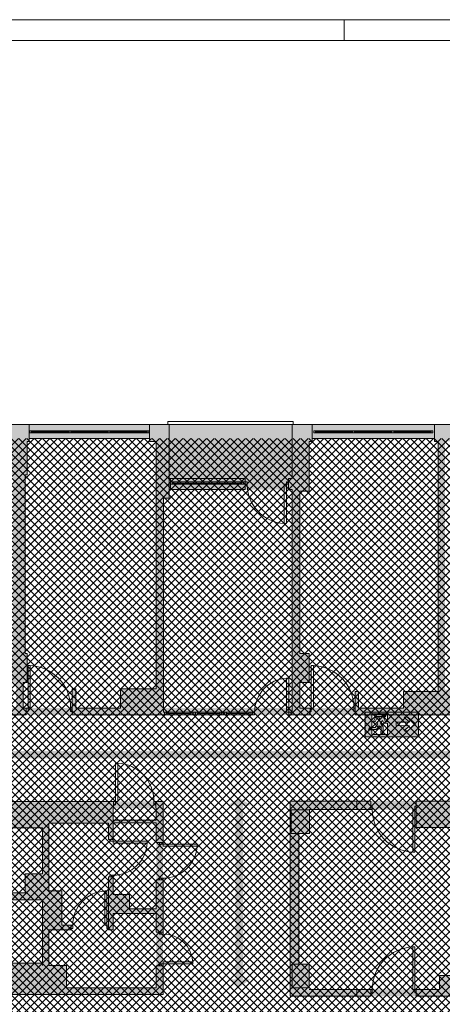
# Paper-space layout 'AP-05 STREFY POŻAROWE I EWAKUACJA - PIETRO 3' of a CAD drawing. Header units: millimetres. Extents: x 0 to 594, y 0 to 450.
# Tile 11 of 12: x 338 to 437, y 219 to 450. Entities that reach past the tile are written whole.
import ezdxf
from ezdxf.xclip import XClip

# ---------------------------------------------------------------- set-up
doc = ezdxf.new("R2010")
doc.units = ezdxf.units.MM
doc.header["$MEASUREMENT"] = 0
doc.header["$XCLIPFRAME"] = 0
for name, color, linetype, lineweight in [('A_Arkusz_Nr_pióra__1', 7, 'Continuous', 20), ('A_ewakuacja_Nr_pióra__4', 94, 'Continuous', 18), ('A_podkład_Nr_pióra__2', 8, 'Continuous', 13), ('A_ppoż proj_Nr_pióra__81', 2, 'Continuous', 5)]:
    doc.layers.add(name, color=color, linetype=linetype, lineweight=lineweight)
for name, color, linetype, lineweight, true_color in [('A_Arkusz_Nr_pióra__237', 7, 'Continuous', 5, 0x343434), ('A_ewakuacja_Nr_pióra__104', 7, 'Continuous', 5, 0x006532), ('A_podkład_Nr_pióra__254', 7, 'Continuous', 5, 0xfdfdfd), ('A_ppoż proj_Nr_pióra__104', 7, 'Continuous', 5, 0x006532), ('A_ppoż proj_Nr_pióra__21', 7, 'Continuous', 5, 0xfe9865)]:
    doc.layers.add(name, color=color, linetype=linetype, lineweight=lineweight, true_color=true_color)
doc.layers.add('A_podrys', color=7, linetype='Continuous')

# ---------------------------------------------------------------- blocks, each defined once
blk = doc.blocks.new('Rysunek_1_1', base_point=(-1568.88, -183.16))
at = {"layer": 'A_ewakuacja_Nr_pióra__104', "linetype": 'Continuous', "lineweight": 0, "true_color": 0x004c26}
h = blk.add_hatch(color=118, dxfattribs=at)
h.paths.add_polyline_path([(418.96, 281.79), (431.45, 281.79), (431.45, 287.54), (418.96, 287.54)])
h.paths.add_polyline_path([(424.21, 287.18), (424.21, 285.36), (423.76, 285.36), (423.32, 286.16, 0.414214), (422.9, 286.57), (421.48, 286.57), (421.03, 285.57, 1.14772), (421.37, 285.42), (421.75, 286.25), (422.42, 286.25), (421.93, 285.4), (421.83, 285.23, 0.230447), (421.87, 284.73), (421.32, 283.95), (420.33, 283.95, 0.304489), (419.97, 283.48), (421.63, 283.48), (422.23, 284.38), (422.75, 283.93), (422.61, 282.39), (423.1, 282.39), (423.22, 284.15), (422.55, 284.95), (423.01, 285.58), (423.31, 284.98), (424.2, 284.98), (424.2, 282.35), (420.49, 282.35), (420.49, 283.4), (419.75, 283.4, -0.24241), (420.23, 284.06), (420.49, 284.06), (420.49, 287.18)], flags=0)
h.paths.add_polyline_path([(426.26, 285.21), (429.38, 285.21), (428.08, 286.41), (429.01, 286.41), (430.76, 284.82), (429, 283.22), (428.1, 283.22), (429.38, 284.39), (426.26, 284.4)], flags=0)
blk.add_hatch(color=118, dxfattribs=at).paths.add_polyline_path([(423.2, 286.87, 1), (423.79, 286.59, 1)])
at = {"layer": 'A_podkład_Nr_pióra__254', "linetype": 'Continuous', "lineweight": 5, "true_color": 0xfdfdfd}
h = blk.add_hatch(color=7, dxfattribs=at)
h.paths.add_polyline_path([(70.72, 260.02), (71.92, 260.02), (71.92, 257.27), (71.92, 227.82), (70.72, 227.82), (70.72, 220.17), (70.72, 132.92), (532.82, 132.92), (539.12, 132.92), (539.12, 201.22), (539.12, 202.27), (539.12, 227.62), (537.92, 227.62), (537.92, 230.07), (537.92, 260.32), (539.12, 260.32), (539.12, 268.17), (539.12, 286.92), (539.12, 355.07), (532.82, 355.07), (504.82, 355.07), (500.42, 355.07), (401.82, 355.07), (372.92, 355.07), (368.32, 355.07), (273.62, 355.07), (269.82, 355.07), (269.42, 355.07), (241.02, 355.07), (236.32, 355.07), (196.02, 355.07), (196.02, 351.77), (203.72, 351.77), (203.72, 351.07), (204.02, 351.07), (204.02, 317.17), (204.02, 301.17), (204.02, 294.37), (204.02, 286.92), (228.52, 286.92), (248.12, 286.92), (284.32, 286.92), (295.62, 286.92), (313.62, 286.92), (335.72, 286.92), (339.42, 286.92), (350.22, 286.92), (361.52, 286.92), (371.62, 286.92), (416.62, 286.92), (427.92, 286.92), (436.12, 286.92), (445.52, 286.92), (456.82, 286.92), (456.82, 288.52), (456.82, 292.82), (456.02, 292.82), (456.02, 288.52), (445.52, 288.52), (445.52, 292.82), (437.72, 292.82), (437.72, 351.07), (438.92, 351.07), (438.92, 351.77), (467.52, 351.77), (467.52, 351.07), (467.82, 351.07), (467.82, 343.27), (468.82, 343.27), (468.82, 301.32), (467.82, 301.32), (467.82, 294.52), (468.82, 294.52), (468.82, 288.52), (467.62, 288.52), (467.62, 286.92), (471.42, 286.92), (471.42, 288.52), (470.62, 288.52), (470.62, 294.52), (471.62, 294.52), (471.62, 301.32), (470.62, 301.32), (470.62, 343.27), (471.62, 343.27), (471.62, 351.07), (471.92, 351.07), (471.92, 351.77), (500.42, 351.77), (500.42, 351.07), (501.82, 351.07), (501.82, 292.72), (493.32, 292.72), (493.32, 288.52), (482.82, 288.52), (482.82, 292.72), (482.02, 292.72), (482.02, 288.52), (482.02, 286.92), (493.32, 286.92), (503.52, 286.92), (520.82, 286.92), (520.82, 288.52), (511.72, 288.52), (511.72, 293.32), (503.52, 293.32), (503.52, 305.22), (511.12, 305.22), (515.82, 305.22), (515.82, 307.92), (514.72, 307.92), (514.72, 306.62), (511.12, 306.62), (511.12, 309.52), (503.52, 309.52), (503.52, 328.67), (507.12, 328.67), (519.12, 328.67), (519.12, 329.67), (507.12, 329.67), (507.12, 333.97), (503.52, 333.97), (503.52, 351.07), (504.82, 351.07), (504.82, 351.77), (532.82, 351.77), (532.82, 286.92), (533.72, 286.92), (533.72, 268.17), (533.72, 264.12), (501.52, 264.12), (501.52, 266.82), (486.22, 266.82), (486.22, 260.32), (501.52, 260.32), (533.72, 260.32), (533.72, 230.07), (533.72, 227.62), (500.82, 227.62), (486.32, 227.62), (486.32, 226.22), (486.12, 226.22), (486.12, 225.62), (486.32, 225.62), (486.32, 221.22), (500.82, 221.22), (500.82, 223.82), (533.72, 223.82), (533.72, 202.27), (533.72, 201.22), (532.82, 201.22), (532.82, 136.22), (504.72, 136.22), (504.72, 136.92), (503.62, 136.92), (503.62, 160.85), (506.67, 160.85), (506.67, 166.74), (503.62, 166.74), (503.62, 178.12), (513.62, 178.12), (514.92, 178.12), (514.96, 178.17), (522.02, 178.17), (522.02, 201.22), (521.17, 201.22), (521.17, 179.22), (515.82, 179.22), (513.62, 179.22), (513.62, 183.22), (503.62, 183.22), (503.62, 195.12), (503.62, 195.22), (510.37, 195.22), (510.37, 201.22), (503.62, 201.22), (493.72, 201.22), (482.42, 201.22), (482.42, 199.62), (482.42, 195.12), (483.22, 195.12), (483.22, 199.62), (493.72, 199.62), (493.72, 195.12), (501.92, 195.12), (501.92, 136.92), (500.12, 136.92), (500.12, 136.22), (471.62, 136.22), (471.62, 136.92), (471.62, 144.72), (470.42, 144.72), (470.42, 186.82), (471.62, 186.82), (471.62, 193.62), (470.32, 193.62), (470.32, 199.62), (471.62, 199.62), (471.62, 201.22), (467.92, 201.22), (467.92, 199.62), (468.62, 199.62), (468.62, 193.62), (467.82, 193.62), (467.82, 186.82), (468.72, 186.82), (468.72, 144.72), (467.82, 144.72), (467.82, 136.92), (467.52, 136.92), (467.52, 136.22), (439.02, 136.22), (439.02, 136.92), (437.72, 136.92), (437.72, 195.42), (445.82, 195.42), (445.82, 199.62), (456.32, 199.62), (456.32, 195.42), (457.12, 195.42), (457.12, 199.62), (457.12, 201.22), (445.82, 201.22), (437.72, 201.22), (427.62, 201.22), (416.32, 201.22), (416.32, 199.62), (416.32, 195.62), (417.12, 195.62), (417.12, 199.62), (427.62, 199.62), (427.62, 195.62), (436.02, 195.62), (436.02, 136.92), (434.52, 136.92), (434.52, 136.22), (406.02, 136.22), (406.02, 136.92), (405.62, 136.92), (405.62, 144.72), (404.62, 144.72), (404.62, 186.82), (405.62, 186.82), (405.62, 193.62), (404.62, 193.62), (404.62, 199.62), (405.52, 199.62), (405.52, 201.22), (401.82, 201.22), (401.82, 199.62), (403.02, 199.62), (403.02, 193.62), (401.82, 193.62), (401.82, 186.82), (403.02, 186.82), (403.02, 175.62), (401.82, 175.62), (401.82, 174.52), (403.02, 174.52), (403.02, 144.72), (401.82, 144.72), (401.82, 136.92), (401.42, 136.92), (401.42, 136.22), (373.02, 136.22), (373.02, 136.92), (371.42, 136.92), (371.42, 174.52), (379.72, 174.52), (379.72, 175.62), (371.42, 175.62), (371.42, 194.82), (389.82, 194.82), (389.82, 175.62), (389.52, 175.62), (389.52, 174.52), (391.02, 174.52), (391.02, 175.62), (391.02, 194.82), (391.02, 201.22), (371.42, 201.22), (362.12, 201.22), (350.82, 201.22), (350.82, 199.62), (350.82, 195.32), (351.62, 195.32), (351.62, 199.62), (362.12, 199.62), (362.12, 195.32), (369.82, 195.32), (369.82, 136.92), (368.72, 136.92), (368.72, 136.22), (340.22, 136.22), (340.22, 136.92), (339.82, 136.92), (339.82, 144.72), (339.32, 144.72), (339.32, 186.82), (339.82, 186.82), (339.82, 193.62), (338.72, 193.62), (338.72, 199.62), (340.02, 199.62), (340.02, 201.22), (336.02, 201.22), (336.02, 199.62), (336.92, 199.62), (336.92, 193.62), (335.92, 193.62), (335.92, 186.82), (336.42, 186.82), (336.42, 144.72), (335.92, 144.72), (335.92, 136.92), (335.62, 136.92), (335.62, 136.22), (307.12, 136.22), (307.12, 136.92), (305.92, 136.92), (305.92, 195.12), (313.92, 195.12), (313.92, 199.62), (324.42, 199.62), (324.42, 195.12), (325.22, 195.12), (325.22, 199.62), (325.22, 201.22), (313.92, 201.22), (295.42, 201.22), (284.12, 201.22), (284.12, 199.62), (284.12, 195.12), (284.92, 195.12), (284.92, 199.62), (295.42, 199.62), (295.42, 195.12), (304.12, 195.12), (304.12, 136.92), (302.72, 136.92), (302.72, 136.22), (274.22, 136.22), (274.22, 136.92), (273.62, 136.92), (273.62, 144.72), (273.12, 144.72), (273.12, 186.82), (273.62, 186.82), (273.62, 193.62), (273.12, 193.62), (273.12, 199.62), (273.32, 199.62), (273.32, 201.22), (269.82, 201.22), (269.82, 199.62), (270.22, 199.62), (270.22, 193.62), (269.82, 193.62), (269.82, 186.82), (270.22, 186.82), (270.22, 144.72), (269.82, 144.72), (269.82, 136.92), (269.82, 136.22), (241.32, 136.22), (241.32, 136.92), (240.22, 136.92), (240.22, 195.42), (247.72, 195.42), (247.72, 199.62), (258.22, 199.62), (258.22, 195.42), (259.02, 195.42), (259.02, 199.62), (259.02, 201.22), (247.72, 201.22), (236.42, 201.22), (236.42, 195.42), (238.62, 195.42), (238.62, 136.92), (236.62, 136.92), (236.62, 136.22), (207.92, 136.22), (207.92, 136.92), (207.82, 136.92), (207.82, 144.72), (205.52, 144.72), (205.52, 186.82), (207.92, 186.82), (207.92, 195.42), (216.82, 195.42), (216.82, 201.22), (216.32, 201.22), (215.72, 201.22), (201.17, 201.22), (188.72, 201.22), (188.72, 199.62), (188.72, 194.41), (189.82, 194.41), (189.82, 199.62), (201.17, 199.62), (201.17, 195.42), (203.92, 195.42), (203.92, 186.82), (203.92, 182.22), (189.82, 182.22), (189.82, 186.61), (188.72, 186.61), (188.72, 182.22), (188.72, 181.12), (203.92, 181.12), (203.92, 144.72), (203.92, 136.92), (203.62, 136.92), (203.62, 136.22), (175.32, 136.22), (175.32, 136.92), (174.12, 136.92), (174.12, 181.12), (179.92, 181.12), (179.92, 182.22), (174.12, 182.22), (174.12, 199.62), (179.92, 199.62), (179.92, 201.22), (170.22, 201.22), (170.22, 199.62), (172.42, 199.62), (172.42, 136.92), (170.92, 136.92), (170.92, 136.22), (142.32, 136.22), (142.32, 136.92), (142.02, 136.92), (142.02, 144.72), (141.02, 144.72), (141.02, 181.52), (149.22, 181.52), (149.22, 178.22), (161.32, 178.22), (161.32, 195.42), (161.32, 199.62), (161.42, 199.62), (161.42, 201.22), (161.32, 201.22), (150.52, 201.22), (150.52, 195.42), (159.72, 195.42), (159.72, 183.12), (149.22, 183.12), (141.02, 183.12), (141.02, 183.92), (141.02, 186.82), (141.92, 186.82), (141.92, 193.62), (138.12, 193.62), (138.12, 190.62), (128.22, 190.62), (128.22, 196.22), (128.22, 196.92), (132.52, 196.92), (132.52, 200.22), (142.72, 200.22), (142.72, 201.22), (132.52, 201.22), (128.22, 201.22), (122.12, 201.22), (122.12, 196.22), (127.02, 196.22), (127.02, 190.62), (122.12, 190.62), (122.12, 183.92), (138.12, 183.92), (139.22, 183.92), (139.22, 144.72), (138.22, 144.72), (138.22, 136.92), (137.92, 136.92), (137.92, 136.22), (109.42, 136.22), (109.42, 136.92), (105.02, 136.92), (105.02, 136.22), (76.12, 136.22), (76.12, 165.42), (101.62, 165.42), (101.62, 195.52), (106.62, 195.52), (106.62, 199.62), (113.32, 199.62), (113.32, 201.22), (106.62, 201.22), (95.62, 201.22), (89.87, 201.22), (89.87, 199.62), (95.62, 199.62), (95.62, 195.52), (100.02, 195.52), (100.02, 166.62), (76.12, 166.62), (76.12, 199.62), (81.07, 199.62), (81.07, 201.22), (76.12, 201.22), (76.12, 220.17), (76.12, 223.52), (109.81, 223.52), (109.81, 220.82), (121.21, 220.82), (121.21, 223.52), (124.3, 223.52), (124.3, 227.12), (121.21, 227.12), (109.81, 227.12), (76.12, 227.12), (76.12, 227.82), (76.12, 257.27), (76.12, 260.02), (120.72, 260.02), (123.42, 260.02), (123.42, 263.62), (120.72, 263.62), (120.72, 267.42), (120.72, 269.52), (119.02, 269.52), (119.02, 267.42), (98.62, 267.42), (98.62, 294.82), (98.62, 295.82), (101.42, 295.82), (101.42, 301.02), (102.42, 301.02), (102.42, 302.22), (101.42, 302.22), (98.62, 302.22), (94.02, 302.22), (94.02, 294.82), (97.02, 294.82), (97.02, 267.42), (76.12, 267.42), (76.12, 285.67), (76.12, 351.07), (76.82, 351.07), (76.82, 351.77), (104.82, 351.77), (104.82, 351.07), (109.12, 351.07), (109.12, 351.77), (137.62, 351.77), (137.62, 351.07), (138.22, 351.07), (138.22, 343.27), (138.22, 302.22), (135.62, 302.22), (135.62, 293.42), (138.22, 293.42), (152.02, 293.42), (162.12, 293.42), (168.92, 293.42), (172.32, 293.42), (172.32, 287.92), (168.97, 287.92), (168.97, 286.32), (173.92, 286.32), (173.92, 293.42), (173.92, 317.57), (172.02, 317.57), (172.02, 300.12), (168.92, 300.12), (168.92, 297.52), (162.12, 297.52), (162.12, 295.22), (152.02, 295.22), (152.02, 301.82), (139.82, 301.82), (139.82, 343.27), (142.02, 343.27), (142.02, 351.77), (170.62, 351.77), (170.62, 351.07), (172.02, 351.07), (172.02, 328.37), (173.92, 328.37), (173.92, 351.07), (175.02, 351.07), (175.02, 355.07), (175.02, 356.17), (175.02, 357.77), (175.02, 364.12), (175.02, 368.36), (175.02, 382.62), (175.02, 383.07), (175.02, 383.87), (175.02, 389.62), (175.02, 396.67), (173.77, 396.67), (172.52, 396.67), (172.52, 390.87), (144.52, 390.87), (144.52, 413.87), (169.02, 413.87), (172.52, 413.87), (172.52, 412.37), (172.52, 411.57), (172.62, 411.57), (172.62, 410.47), (173.12, 410.47), (173.77, 410.47), (175.02, 410.47), (175.02, 412.37), (175.02, 415.12), (175.02, 418.17), (175.02, 419.77), (173.77, 419.77), (173.12, 419.77), (172.62, 419.77), (172.62, 418.97), (173.12, 418.97), (173.12, 418.17), (172.52, 418.17), (172.52, 416.37), (169.02, 416.37), (144.52, 416.37), (144.52, 439.37), (168.62, 439.37), (172.22, 439.37), (172.62, 439.37), (172.62, 433.57), (173.12, 433.57), (173.77, 433.57), (175.02, 433.57), (175.02, 439.37), (175.02, 440.62), (175.02, 441.87), (175.02, 443.37), (173.77, 443.37), (173.12, 443.37), (173.12, 442.57), (172.62, 442.57), (172.52, 442.57), (172.52, 441.87), (172.22, 441.87), (168.62, 441.87), (143.27, 441.87), (142.02, 441.87), (142.02, 440.62), (142.02, 415.12), (142.02, 389.62), (142.02, 382.62), (142.02, 381.37), (143.27, 381.37), (169.02, 381.37), (172.52, 381.37), (172.52, 372.08), (172.52, 368.36), (172.52, 364.12), (172.52, 356.17), (172.52, 355.07), (170.62, 355.07), (76.82, 355.07), (70.72, 355.07), (70.72, 285.67)])
h.paths.add_polyline_path([(144.52, 388.37), (172.52, 388.37), (172.52, 383.87), (169.02, 383.87), (144.52, 383.87)], flags=0)
h.paths.add_polyline_path([(228.52, 288.52), (206.02, 288.52), (206.02, 294.37), (208.02, 294.37), (208.02, 301.17), (208.02, 309.57), (238.62, 309.57), (238.62, 293.02), (228.52, 293.02)], flags=0)
h.paths.add_polyline_path([(208.02, 351.77), (236.32, 351.77), (236.32, 351.07), (241.02, 351.07), (241.02, 351.77), (269.42, 351.77), (269.42, 351.07), (269.82, 351.07), (269.82, 343.27), (270.52, 343.27), (270.52, 311.27), (267.52, 311.27), (261.52, 311.27), (254.32, 311.27), (254.32, 309.57), (257.12, 309.57), (257.12, 300.52), (258.32, 300.52), (258.32, 309.57), (261.52, 309.57), (267.52, 309.57), (270.52, 309.57), (270.52, 301.32), (269.82, 301.32), (269.82, 294.52), (270.82, 294.52), (270.82, 288.52), (258.32, 288.52), (258.32, 290.52), (257.12, 290.52), (257.12, 288.52), (248.12, 288.52), (248.12, 293.02), (240.22, 293.02), (240.22, 309.57), (244.32, 309.57), (244.32, 311.27), (208.02, 311.27), (208.02, 317.17), (208.02, 351.07)], flags=0)
h.paths.add_polyline_path([(272.62, 288.52), (272.62, 294.52), (273.62, 294.52), (273.62, 301.32), (273.22, 301.32), (273.22, 343.27), (273.62, 343.27), (273.62, 351.07), (273.92, 351.07), (273.92, 351.77), (302.82, 351.77), (302.82, 351.07), (304.32, 351.07), (304.32, 293.02), (295.62, 293.02), (295.62, 288.52), (285.12, 288.52), (285.12, 293.02), (284.32, 293.02), (284.32, 288.52)], flags=0)
h.paths.add_polyline_path([(306.12, 293.02), (306.12, 351.07), (307.32, 351.07), (307.32, 351.77), (335.82, 351.77), (335.82, 351.07), (335.82, 343.27), (336.32, 343.27), (336.32, 301.32), (335.82, 301.32), (335.82, 294.52), (337.01, 294.52), (337.01, 288.52), (335.72, 288.52), (324.92, 288.52), (324.92, 293.02), (324.12, 293.02), (324.12, 288.52), (313.62, 288.52), (313.62, 293.02)], flags=0)
h.paths.add_polyline_path([(338.71, 288.52), (338.71, 294.52), (339.62, 294.52), (339.62, 301.32), (339.12, 301.32), (339.12, 343.27), (339.62, 343.27), (339.62, 351.07), (340.12, 351.07), (340.12, 351.77), (368.32, 351.77), (368.32, 351.07), (369.92, 351.07), (369.92, 337.77), (369.92, 293.02), (361.52, 293.02), (361.52, 288.52), (351.02, 288.52), (351.02, 293.02), (350.22, 293.02), (350.22, 288.52), (339.42, 288.52)], flags=0)
h.paths.add_polyline_path([(401.82, 288.52), (371.62, 288.52), (371.62, 337.77), (372.92, 337.77), (372.92, 339.77), (400.97, 339.77), (401.82, 339.77), (401.82, 339.37), (401.82, 301.32), (401.82, 294.52)], flags=0)
h.paths.add_polyline_path([(405.82, 301.32), (403.62, 301.32), (403.62, 339.37), (405.82, 339.37), (405.82, 351.07), (406.52, 351.07), (406.52, 351.77), (435.22, 351.77), (435.22, 351.07), (436.12, 351.07), (436.12, 292.82), (436.12, 292.42), (427.92, 292.42), (427.92, 288.52), (417.42, 288.52), (417.42, 292.42), (416.62, 292.42), (416.62, 288.52), (403.62, 288.52), (403.62, 294.52), (405.82, 294.52)], flags=0)
for points in [[(270.12, 223.77), (273.62, 223.77), (273.62, 224.07), (273.87, 224.07), (273.81, 223.98), (273.89, 224.07), (275.02, 224.07), (295.72, 224.07), (296.42, 224.07), (296.42, 221.32), (303.12, 221.32), (303.12, 222.92), (303.02, 222.92), (303.02, 224.07), (303.02, 226.72), (297.22, 226.72), (297.22, 243.57), (323.42, 243.57), (339.12, 243.57), (343.22, 243.57), (343.22, 237.02), (343.22, 228.72), (335.92, 228.72), (335.92, 222.92), (313.92, 222.92), (313.92, 221.32), (335.92, 221.32), (348.82, 221.32), (371.52, 221.32), (371.52, 228.07), (369.92, 228.07), (369.92, 222.92), (348.82, 222.92), (348.82, 228.12), (344.72, 228.12), (344.72, 236.52), (347.72, 236.52), (349.92, 236.52), (349.92, 237.62), (347.72, 237.62), (347.72, 245.62), (344.72, 245.62), (344.72, 260.42), (344.72, 261.52), (358.72, 261.52), (358.72, 257.72), (359.82, 257.72), (359.82, 261.52), (359.82, 261.62), (369.92, 261.62), (369.92, 257.02), (371.52, 257.02), (371.52, 266.62), (369.82, 266.62), (369.82, 265.02), (369.92, 265.02), (369.92, 262.22), (359.82, 262.22), (359.82, 265.02), (359.92, 265.02), (359.92, 266.62), (359.82, 266.62), (344.72, 266.62), (335.62, 266.62), (332.92, 266.62), (313.92, 266.62), (313.92, 265.02), (332.92, 265.02), (332.92, 263.12), (335.62, 263.12), (335.62, 260.42), (343.22, 260.42), (343.22, 249.67), (339.12, 249.67), (339.12, 245.17), (323.42, 245.17), (323.42, 244.77), (297.22, 244.77), (297.22, 261.22), (303.02, 261.22), (303.02, 265.02), (303.12, 265.02), (303.12, 266.62), (303.02, 266.62), (296.42, 266.62), (296.42, 263.92), (275.02, 263.92), (275.02, 262.42), (295.72, 262.42), (295.72, 244.87), (275.02, 244.87), (275.02, 247.97), (273.52, 247.97), (273.52, 240.59), (275.02, 240.59), (275.02, 243.37), (295.72, 243.37), (295.72, 226.72), (295.72, 225.57), (275.33, 225.57), (275.33, 227.67), (275.32, 230.45), (273.52, 230.45), (273.52, 227.67), (270.12, 227.67)], [(401.32, 265.51), (401.32, 220.92), (403.42, 220.92), (420.32, 220.92), (420.32, 222.52), (403.42, 222.52), (403.42, 222.92), (405.82, 222.92), (405.82, 228.42), (403.42, 228.42), (403.42, 259.12), (405.92, 259.12), (405.92, 264.62), (403.42, 264.62), (403.42, 264.72), (420.32, 264.72), (420.32, 266.72), (401.32, 266.72)], [(430.92, 266.72), (430.92, 260.52), (448.42, 260.52), (448.42, 242.72), (448.42, 233.82), (448.42, 225.82), (436.42, 225.82), (436.42, 222.52), (430.92, 222.52), (430.92, 220.92), (436.42, 220.92), (450.22, 220.92), (454.92, 220.92), (454.92, 222.52), (450.22, 222.52), (450.22, 233.82), (452.22, 233.82), (452.22, 242.72), (467.62, 242.72), (467.62, 228.52), (467.62, 222.52), (465.92, 222.52), (465.92, 220.92), (471.62, 220.92), (471.62, 228.52), (469.32, 228.52), (469.32, 259.32), (471.62, 259.32), (471.62, 266.72), (467.62, 266.72), (467.62, 264.72), (467.62, 259.32), (467.62, 253.32), (465.52, 253.32), (465.52, 252.42), (467.62, 252.42), (467.62, 244.42), (450.22, 244.42), (450.22, 252.42), (458.72, 252.42), (458.72, 253.32), (450.22, 253.32), (450.22, 260.52), (450.22, 264.72), (459.82, 264.72), (459.82, 266.72), (450.22, 266.72)], [(358.72, 248.92), (358.72, 237.62), (358.72, 236.52), (359.82, 236.52), (359.82, 240.32), (363.62, 240.32), (369.92, 240.32), (369.92, 235.97), (371.52, 235.97), (371.52, 248.22), (369.92, 248.22), (369.92, 241.42), (363.62, 241.42), (363.62, 244.82), (359.82, 244.82), (359.82, 248.92)]]:
    blk.add_hatch(color=7, dxfattribs=at).paths.add_polyline_path(points)
at = {"layer": 'A_ppoż proj_Nr_pióra__104', "linetype": 'Continuous', "lineweight": 5, "true_color": 0x006532}
for points in [[(222.79, 274.95), (222.79, 276.72), (460.19, 276.72), (460.19, 274.95), (461.99, 277.57), (460.19, 280.19), (460.19, 278.42), (222.79, 278.42), (222.79, 280.19), (220.99, 277.57)], [(386.82, 265.74), (388.59, 265.74), (388.59, 224.89), (386.82, 224.89), (389.44, 223.08), (392.06, 224.89), (390.29, 224.89), (390.29, 265.74), (392.06, 265.74), (389.44, 267.54)]]:
    blk.add_hatch(color=128, dxfattribs=at).paths.add_polyline_path(points)
at = {"layer": 'A_ppoż proj_Nr_pióra__21', "linetype": 'Continuous', "lineweight": 5, "true_color": 0xfe9865}
h = blk.add_hatch(dxfattribs=at)
h.set_pattern_fill('bloczki_betonowe_0001', color=21, style=0, pattern_type=2)
h.set_pattern_definition([(45, (-1568.8778, -183.1554), (-0.9192388, 0.9192388), []), (135, (-1568.8778, -183.1554), (0.9192388, 0.9192388), [])])
h.paths.add_polyline_path([(206.02, 351.77), (206.02, 266.67), (215.42, 266.67), (246.02, 266.67), (246.02, 221.67), (216.32, 221.67), (216.32, 201.22), (206.02, 201.22), (206.02, 136.22), (533.72, 136.22), (533.72, 227.62), (469.32, 227.62), (469.32, 260.32), (533.72, 260.32), (533.72, 351.77)])
at = {"layer": 'A_ppoż proj_Nr_pióra__81', "linetype": 'Continuous', "lineweight": 0, "true_color": 0x3f3f00}
for points in [[(205.87, 286.92), (470.27, 286.92), (470.27, 288.52), (205.87, 288.52)], [(371.52, 265.02), (371.52, 266.62), (296.42, 266.62), (296.42, 265.02)], [(401.32, 264.72), (470.42, 264.72), (470.42, 266.72), (401.32, 266.72)], [(369.92, 265.02), (369.92, 221.32), (371.52, 221.32), (371.52, 265.02)], [(401.32, 264.72), (401.32, 220.92), (403.42, 220.92), (403.42, 264.72)], [(296.42, 221.32), (369.92, 221.32), (369.92, 222.92), (296.42, 222.92)], [(403.42, 222.52), (403.42, 220.92), (467.62, 220.92), (467.62, 222.52)]]:
    blk.add_hatch(color=48, dxfattribs=at).paths.add_polyline_path(points)
at = {"layer": 'A_ewakuacja_Nr_pióra__4', "color": 94, "linetype": 'Continuous', "lineweight": 18, "flags": 128}
for points in [[(431.45, 287.54), (418.96, 287.54), (418.96, 281.79), (431.45, 281.79)], [(426.26, 284.4), (426.26, 285.21), (429.38, 285.21), (428.08, 286.41), (429.01, 286.41), (430.76, 284.82), (429, 283.22), (428.1, 283.22), (429.38, 284.39)]]:
    blk.add_lwpolyline(points, close=True, dxfattribs=at)
blk.add_lwpolyline([(424.2, 282.35), (424.2, 284.98), (423.31, 284.98), (423.01, 285.58), (422.55, 284.95), (423.22, 284.15), (423.1, 282.39), (422.61, 282.39), (422.75, 283.93), (422.23, 284.38), (421.63, 283.48), (419.97, 283.48, -0.304489), (420.33, 283.95), (421.32, 283.95), (421.87, 284.73, -0.230447), (421.83, 285.23), (421.93, 285.4), (422.42, 286.25), (421.75, 286.25), (421.37, 285.42, -1.14772), (421.03, 285.57), (421.48, 286.57), (422.9, 286.57, -0.414214), (423.32, 286.16), (423.76, 285.36), (424.21, 285.36), (424.21, 287.18), (420.49, 287.18), (420.49, 284.06), (420.23, 284.06, 0.24241), (419.75, 283.4), (420.49, 283.4), (420.49, 282.35)], format="xyb", close=True, dxfattribs=at)
at = {"layer": 'A_ewakuacja_Nr_pióra__4', "color": 94, "linetype": 'Continuous', "lineweight": 18}
blk.add_circle((423.49, 286.73), 0.328, dxfattribs=at)
at = {"layer": 'A_podkład_Nr_pióra__2', "color": 8, "linetype": 'Continuous', "lineweight": 13}
for p, q in [((402.02, 355.77), (372.62, 355.77)), ((372.62, 355.77), (372.62, 355.07)), ((402.02, 355.77), (402.02, 355.07)), ((539.12, 355.07), (196.02, 355.07)), ((340.12, 351.07), (340.12, 355.07)), ((368.17, 353.57), (340.27, 353.57)), ((340.27, 353.57), (340.27, 353.07)), ((340.67, 353.57), (340.67, 353.07)), ((349.44, 353.57), (349.44, 353.07)), ((349.84, 353.57), (349.84, 353.07)), ((358.6, 353.57), (358.6, 353.07)), ((359, 353.57), (359, 353.07)), ((367.77, 353.57), (367.77, 353.07)), ((368.17, 353.07), (368.17, 353.57)), ((368.32, 355.07), (368.32, 351.07)), ((372.92, 337.77), (372.92, 355.07)), ((401.82, 355.07), (401.82, 342.37)), ((406.52, 351.07), (406.52, 355.07)), ((434.82, 353.57), (406.92, 353.57)), ((406.92, 353.57), (406.92, 353.07)), ((407.32, 353.57), (407.32, 353.07)), ((416.09, 353.57), (416.09, 353.07)), ((416.49, 353.57), (416.49, 353.07)), ((425.25, 353.57), (425.25, 353.07)), ((425.65, 353.57), (425.65, 353.07)), ((434.42, 353.57), (434.42, 353.07)), ((434.82, 353.07), (434.82, 353.57)), ((435.22, 355.07), (435.22, 351.07)), ((339.62, 351.07), (340.12, 351.07)), ((340.12, 351.77), (368.32, 351.77)), ((340.27, 353.07), (368.17, 353.07)), ((340.67, 353.32), (349.44, 353.32)), ((349.84, 353.32), (358.6, 353.32)), ((359, 353.32), (367.77, 353.32)), ((368.32, 351.07), (369.92, 351.07)), ((369.92, 351.07), (369.92, 293.02)), ((405.82, 351.07), (406.52, 351.07)), ((405.82, 339.37), (405.82, 351.07)), ((406.52, 351.77), (435.22, 351.77)), ((406.92, 353.07), (434.82, 353.07)), ((407.32, 353.32), (416.09, 353.32)), ((416.49, 353.32), (425.25, 353.32)), ((425.65, 353.32), (434.42, 353.32)), ((435.22, 351.07), (436.12, 351.07)), ((436.12, 351.07), (436.12, 292.42)), ((339.62, 343.27), (339.62, 351.06)), ((339.12, 301.32), (339.12, 343.27)), ((339.12, 343.27), (339.62, 343.27)), ((390.77, 342.37), (372.92, 342.37)), ((373.27, 339.77), (373.27, 342.37)), ((390.77, 342.37), (390.77, 339.77)), ((400.97, 339.77), (400.97, 342.37)), ((401.82, 342.37), (400.97, 342.37)), ((372.92, 339.77), (390.77, 339.77)), ((391.27, 341.57), (373.27, 341.57)), ((373.27, 341.02), (391.27, 341.02)), ((373.67, 341.57), (373.67, 341.02)), ((374.07, 341.02), (374.07, 341.57)), ((374.07, 341.29), (389.97, 341.29)), ((389.97, 341.02), (389.97, 341.57)), ((390.37, 341.57), (390.37, 341.02)), ((391.27, 341.02), (391.27, 341.57)), ((400.97, 341.02), (399.97, 341.02)), ((399.97, 341.02), (399.97, 331.82)), ((400.47, 331.82), (400.47, 341.57)), ((400.47, 341.57), (400.97, 341.57)), ((400.97, 339.77), (401.82, 339.77)), ((401.82, 339.77), (401.82, 287.57)), ((371.62, 337.77), (372.92, 337.77)), ((371.62, 287.57), (371.62, 337.77)), ((403.62, 339.37), (405.82, 339.37)), ((403.62, 301.32), (403.62, 339.37)), ((400.47, 331.82), (399.97, 331.82)), ((339.62, 301.32), (339.12, 301.32)), ((339.62, 294.52), (339.62, 301.32)), ((405.82, 301.32), (403.62, 301.32)), ((405.82, 294.52), (405.82, 301.32)), ((339.82, 298.52), (339.82, 287.72)), ((339.82, 298.52), (340.32, 298.52)), ((340.32, 288.52), (340.32, 298.52)), ((406.32, 298.52), (406.32, 287.72)), ((406.32, 298.52), (406.82, 298.52)), ((406.82, 288.52), (406.82, 298.52)), ((338.71, 288.52), (338.71, 294.52)), ((338.71, 294.52), (339.62, 294.52)), ((401.02, 295.57), (400.52, 295.57)), ((400.52, 287.57), (400.52, 295.57)), ((401.02, 295.57), (401.02, 286.97)), ((403.62, 294.52), (405.82, 294.52)), ((403.62, 288.52), (403.62, 294.52)), ((350.22, 293.02), (350.22, 286.92)), ((351.02, 293.02), (350.22, 293.02)), ((351.02, 288.52), (351.02, 293.02)), ((369.92, 293.02), (361.52, 293.02)), ((361.52, 293.02), (361.52, 288.52)), ((416.62, 286.92), (416.62, 292.42)), ((417.42, 292.42), (416.62, 292.42)), ((417.42, 288.52), (417.42, 292.42)), ((427.92, 292.42), (427.92, 288.52)), ((436.12, 292.42), (427.92, 292.42)), ((335.72, 286.92), (339.42, 286.92)), ((338.71, 288.52), (340.32, 288.52)), ((339.42, 286.92), (339.42, 288.52)), ((339.82, 287.72), (339.42, 287.72)), ((350.22, 288.52), (349.82, 288.52)), ((349.82, 288.52), (349.82, 287.72)), ((349.82, 287.72), (350.22, 287.72)), ((350.22, 286.92), (371.62, 286.92)), ((361.52, 288.52), (351.02, 288.52)), ((393.02, 287.57), (371.62, 287.57)), ((371.62, 286.97), (393.02, 286.97)), ((371.62, 286.92), (371.62, 286.97)), ((371.82, 287.57), (371.82, 286.97)), ((372.22, 287.57), (372.22, 286.97)), ((372.62, 286.97), (372.62, 287.57)), ((372.62, 287.27), (377.92, 287.27)), ((377.92, 286.97), (377.92, 287.57)), ((378.32, 287.57), (378.32, 286.97)), ((378.72, 286.97), (378.72, 287.57)), ((379.12, 287.57), (379.12, 286.97)), ((379.52, 286.97), (379.52, 287.57)), ((379.52, 287.27), (384.82, 287.27)), ((384.82, 286.97), (384.82, 287.57)), ((385.22, 287.57), (385.22, 286.97)), ((385.62, 286.97), (385.62, 287.57)), ((386.02, 287.57), (386.02, 286.97)), ((386.42, 286.97), (386.42, 287.57)), ((386.42, 287.27), (391.72, 287.27)), ((391.72, 286.97), (391.72, 287.57)), ((392.12, 287.57), (392.12, 286.97)), ((392.52, 286.97), (392.52, 287.57)), ((393.02, 287.57), (393.02, 286.97)), ((401.82, 287.57), (400.52, 287.57)), ((401.02, 286.97), (401.82, 286.97)), ((401.52, 286.97), (401.52, 287.57)), ((401.82, 286.97), (401.82, 286.92)), ((401.82, 286.92), (406.02, 286.92)), ((403.62, 288.52), (406.82, 288.52)), ((406.02, 286.92), (406.02, 288.52)), ((406.32, 287.72), (406.02, 287.72)), ((416.62, 288.52), (416.32, 288.52)), ((416.32, 288.52), (416.32, 287.72)), ((416.32, 287.72), (416.62, 287.72)), ((416.62, 286.92), (456.82, 286.92)), ((427.92, 288.52), (417.42, 288.52)), ((360.37, 275.62), (360.37, 265.82)), ((360.37, 275.62), (360.87, 275.62)), ((360.87, 266.62), (360.87, 275.62)), ((313.92, 266.62), (360.87, 266.62)), ((359.92, 266.62), (359.92, 265.02)), ((360.37, 265.82), (359.92, 265.82)), ((371.52, 266.62), (369.37, 266.62)), ((369.37, 266.62), (369.37, 265.82)), ((369.37, 265.82), (369.82, 265.82)), ((369.82, 266.62), (369.82, 265.02)), ((371.52, 266.62), (371.52, 256.12)), ((420.32, 266.72), (401.32, 266.72)), ((401.32, 266.72), (401.32, 220.92)), ((417.02, 266.72), (417.02, 264.72)), ((420.32, 266.72), (420.32, 264.72)), ((459.82, 266.72), (430.92, 266.72)), ((430.92, 266.72), (430.92, 260.52)), ((359.82, 265.02), (359.92, 265.02)), ((359.82, 256.82), (359.82, 265.02)), ((369.82, 265.02), (369.92, 265.02)), ((369.92, 265.02), (369.92, 262.22)), ((401.62, 264.62), (401.62, 259.12)), ((405.92, 264.62), (401.62, 264.62)), ((420.62, 264.72), (405.92, 264.72)), ((405.92, 259.12), (405.92, 264.62)), ((420.62, 265.52), (420.32, 265.52)), ((420.62, 264.72), (420.62, 265.52)), ((430.92, 264.72), (430.12, 264.72)), ((430.12, 264.72), (430.12, 254.72)), ((430.62, 254.72), (430.62, 265.52)), ((430.62, 265.52), (430.92, 265.52)), ((344.72, 245.62), (344.72, 261.52)), ((344.72, 261.52), (358.72, 261.52)), ((358.72, 261.52), (358.72, 257.72)), ((369.92, 262.22), (359.82, 262.22)), ((359.82, 261.62), (369.92, 261.62)), ((369.92, 261.62), (369.92, 257.02)), ((335.62, 260.42), (343.22, 260.42)), ((343.22, 260.42), (343.22, 249.67)), ((401.62, 259.12), (405.92, 259.12)), ((403.42, 228.42), (403.42, 259.12)), ((430.92, 260.52), (448.42, 260.52)), ((359.82, 257.72), (358.72, 257.72)), ((359.02, 257.32), (359.02, 257.72)), ((367.82, 257.32), (359.02, 257.32)), ((359.82, 256.82), (367.82, 256.82)), ((367.82, 257.32), (367.82, 256.82)), ((371.52, 257.02), (369.92, 257.02)), ((370.72, 256.62), (370.72, 257.02)), ((379.52, 256.62), (370.72, 256.62)), ((379.52, 256.62), (379.52, 256.12)), ((371.52, 256.12), (379.52, 256.12)), ((430.62, 254.72), (430.12, 254.72)), ((343.22, 249.67), (339.12, 249.67)), ((339.12, 249.67), (339.12, 245.17)), ((358.72, 236.52), (358.72, 248.92)), ((359.82, 248.92), (358.72, 248.92)), ((359.82, 249.32), (359.02, 249.32)), ((359.02, 249.32), (359.02, 248.92)), ((359.82, 244.82), (359.82, 249.32)), ((371.52, 248.22), (369.92, 248.22)), ((369.92, 248.22), (369.92, 241.42)), ((371.52, 248.62), (370.72, 248.62)), ((370.72, 248.62), (370.72, 248.22)), ((371.52, 248.62), (371.52, 235.52)), ((339.12, 245.17), (323.42, 245.17)), ((347.72, 245.62), (344.72, 245.62)), ((347.72, 237.62), (347.72, 245.62)), ((358.32, 245.62), (357.82, 245.62)), ((357.82, 237.62), (357.82, 245.62)), ((358.32, 245.62), (358.32, 236.82)), ((297.22, 243.57), (343.22, 243.57)), ((343.22, 243.57), (343.22, 228.12)), ((363.62, 244.82), (359.82, 244.82)), ((363.62, 241.42), (363.62, 244.82)), ((359.82, 240.32), (369.92, 240.32)), ((359.82, 236.52), (359.82, 240.32)), ((369.92, 241.42), (363.62, 241.42)), ((369.92, 240.32), (369.92, 235.97)), ((344.72, 236.52), (349.92, 236.52)), ((344.72, 228.12), (344.72, 236.52)), ((350.32, 237.62), (347.72, 237.62)), ((349.92, 236.52), (349.92, 237.62)), ((350.32, 236.82), (349.92, 236.82)), ((350.32, 237.62), (350.32, 236.82)), ((358.72, 237.62), (357.82, 237.62)), ((358.32, 236.82), (358.72, 236.82)), ((358.72, 236.52), (359.82, 236.52)), ((371.52, 235.97), (369.92, 235.97)), ((370.72, 235.52), (370.72, 235.97)), ((371.52, 235.52), (370.72, 235.52)), ((430.62, 232.52), (430.12, 232.52)), ((430.12, 222.52), (430.12, 232.52)), ((430.62, 232.52), (430.62, 221.72)), ((343.22, 228.72), (335.92, 228.72)), ((371.52, 221.32), (371.52, 229.02)), ((371.52, 229.02), (378.52, 229.02)), ((378.52, 228.52), (378.52, 229.02)), ((348.82, 228.12), (344.72, 228.12)), ((348.82, 222.92), (348.82, 228.12)), ((371.52, 228.07), (369.92, 228.07)), ((369.92, 228.07), (369.92, 222.92)), ((378.52, 228.52), (370.72, 228.52)), ((370.72, 228.52), (370.72, 228.07)), ((401.82, 228.42), (401.82, 222.92)), ((405.82, 228.42), (401.82, 228.42)), ((405.82, 222.92), (405.82, 228.42)), ((448.42, 225.82), (436.42, 225.82)), ((436.42, 225.82), (436.42, 222.52)), ((369.92, 222.92), (348.82, 222.92)), ((401.82, 222.92), (405.82, 222.92)), ((420.62, 222.52), (405.82, 222.52)), ((417.02, 222.52), (417.02, 220.92)), ((420.32, 220.92), (420.32, 222.52)), ((420.62, 222.52), (420.62, 221.72)), ((436.42, 222.52), (430.12, 222.52)), ((430.92, 220.92), (430.92, 222.52)), ((313.92, 221.32), (371.52, 221.32)), ((401.32, 220.92), (420.32, 220.92)), ((420.62, 221.72), (420.32, 221.72)), ((430.62, 221.72), (430.92, 221.72)), ((430.92, 220.92), (454.92, 220.92))]:
    blk.add_line(p, q, dxfattribs=at)
for centre, radius, start, end in [((400.47, 341.02), 9.2, 180, 267.2339), ((339.82, 288.52), 10, 0, 87.4549), ((406.32, 288.52), 10, 0, 87.4549), ((401.02, 287.57), 8, 93.1802, 180), ((360.37, 266.62), 9, 0, 87.1725), ((430.62, 264.72), 10, 180, 267.4549), ((359.82, 257.32), 8, 270, 356.8198), ((371.52, 256.62), 8, 270, 356.8198), ((358.32, 237.62), 8, 93.1802, 180), ((371.52, 228.52), 7, 3.6334, 90), ((430.62, 222.52), 10, 92.5451, 180)]:
    blk.add_arc(centre, radius, start, end, dxfattribs=at)

psp = doc.layouts.new('AP-05 STREFY POŻAROWE I EWAKUACJA - PIETRO 3')

# ---------------------------------------------------------------- linework, layer by layer
at = {"layer": 'A_Arkusz_Nr_pióra__1', "color": 7, "linetype": 'Continuous', "lineweight": 20}
psp.add_line((589.1, 445.1), (29.9, 445.1), dxfattribs=at)
at = {"layer": 'A_Arkusz_Nr_pióra__1', "color": 7, "linetype": 'Continuous', "lineweight": 20, "flags": 128}
psp.add_lwpolyline([(0, 450), (594, 450), (594, 0), (0, 0)], close=True, dxfattribs=at)
at = {"layer": 'A_Arkusz_Nr_pióra__237', "color": 250, "linetype": 'Continuous', "lineweight": 5, "true_color": 0x343434}
psp.add_line((414, 445.1), (414, 450), dxfattribs=at)

# ---------------------------------------------------------------- block references
at = {"layer": 'A_podrys', "color": 37, "linetype": 'Continuous', "lineweight": 5, "true_color": 0x656532}
ref = psp.add_blockref('Rysunek_1_1', (-1568.88, -183.16), dxfattribs=at)
XClip(ref).set_block_clipping_path([(42.3692666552, 84.482476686), (554.019266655, 445.1)])

doc.saveas('drawing.dxf')
